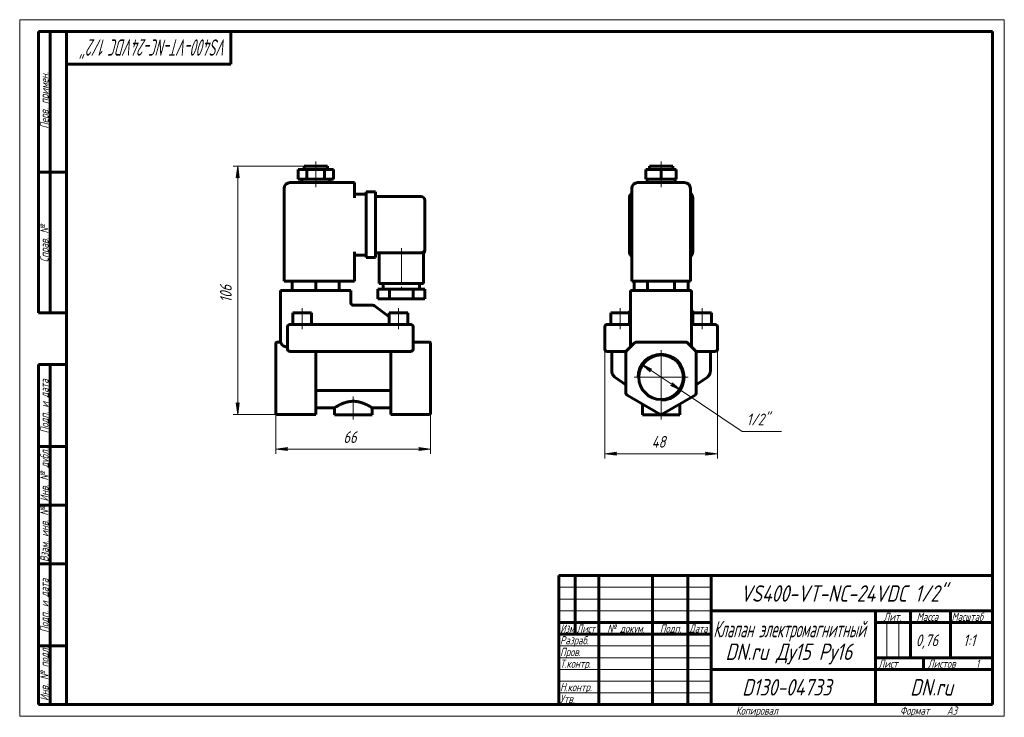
# Model space of a CAD drawing. Header units: millimetres. Extents: x 0 to 420, y 0 to 297.
import ezdxf

# ---------------------------------------------------------------- set-up
doc = ezdxf.new("R2010")
doc.units = ezdxf.units.MM
for name, pattern in [('K5LT_AXLED', [19.5, 15, -1.5, 1.5, -1.5]), ('K5LT_BASIC', [0]), ('K5LT_THIN', [0])]:
    doc.linetypes.add(name, pattern=pattern)
doc.layers.add('Системный слой', color=7, linetype='Continuous')
doc.layers.add('Системный слой (1)', color=251, linetype='Continuous', true_color=0x6c6c6c)
doc.styles.add('KDIMTEXTSTYLE', font='GOST_AU.SHX', dxfattribs={"width": 0.96, "oblique": 15, "height": 5})
doc.styles.add('KTEXTSTYLE', font='GOST_AU.SHX', dxfattribs={"width": 0.96, "height": 5})
doc.dimstyles.new('KDIMSTYLE (1.00)', dxfattribs={"dimtxt": 5, "dimasz": 1, "dimexe": 2, "dimexo": 0, "dimgap": 1, "dimtad": 1, "dimtxsty": 'KDIMTEXTSTYLE', "dimsah": 1, "dimcen": 0, "dimdle": 1, "dimadec": 0, "dimazin": 0, "dimtfac": 0.667, "dimtmove": 0, "dimatfit": 3, "dimfxl": 1, "dimtvp": 1, "dimtolj": 1, "dimtzin": 0, "dimarcsym": 0})

# ---------------------------------------------------------------- blocks, each defined once
blk = doc.blocks.new('U0')
at = {"layer": 'Системный слой (1)', "color": 150, "linetype": 'K5LT_BASIC', "lineweight": 60, "true_color": 0x0080ff}
for p, q in [((286.6, 173.33), (286.6, 173.35)), ((286.64, 173.08), (286.6, 173.33)), ((286.68, 172.98), (286.64, 173.08)), ((286.7, 172.94), (286.68, 172.98)), ((286.71, 172.92), (286.7, 172.94)), ((286.71, 172.91), (286.71, 172.92)), ((286.72, 172.91), (286.71, 172.91)), ((286.72, 172.9), (286.72, 172.91)), ((286.72, 172.89), (286.72, 172.9)), ((286.72, 172.9), (286.72, 172.9)), ((286.72, 172.9), (286.72, 172.9)), ((286.72, 172.9), (286.72, 172.9)), ((286.72, 172.9), (286.72, 172.9)), ((286.72, 172.9), (286.72, 172.9)), ((286.72, 172.9), (286.72, 172.9)), ((286.72, 172.9), (286.72, 172.9)), ((286.72, 172.9), (286.72, 172.9)), ((286.72, 172.9), (286.72, 172.9)), ((286.72, 172.9), (286.72, 172.9)), ((286.72, 172.9), (286.72, 172.9)), ((286.72, 172.9), (286.72, 172.9)), ((286.77, 172.83), (286.72, 172.89))]:
    blk.add_line(p, q, dxfattribs=at)
blk = doc.blocks.new('U1')
at = {"layer": 'Системный слой (1)', "color": 150, "linetype": 'K5LT_BASIC', "lineweight": 60, "true_color": 0x0080ff}
for p, q in [((258.6, 155.52), (258.6, 155.45)), ((258.6, 155.28), (258.6, 155.15))]:
    blk.add_line(p, q, dxfattribs=at)
blk = doc.blocks.new('U2')
at = {"layer": 'Системный слой (1)', "color": 150, "linetype": 'K5LT_BASIC', "lineweight": 60, "true_color": 0x0080ff}
for p, q in [((260.43, 172.83), (260.48, 172.89)), ((260.48, 172.89), (260.49, 172.9)), ((260.49, 172.91), (260.5, 172.92)), ((260.49, 172.9), (260.49, 172.91)), ((260.49, 172.91), (260.49, 172.91)), ((260.49, 172.9), (260.49, 172.9)), ((260.49, 172.9), (260.49, 172.9)), ((260.49, 172.9), (260.49, 172.9)), ((260.49, 172.9), (260.49, 172.9)), ((260.49, 172.9), (260.49, 172.9)), ((260.49, 172.9), (260.49, 172.9)), ((260.49, 172.9), (260.49, 172.9)), ((260.49, 172.9), (260.49, 172.9)), ((260.49, 172.9), (260.49, 172.9)), ((260.49, 172.9), (260.49, 172.9)), ((260.49, 172.9), (260.49, 172.9)), ((260.49, 172.9), (260.49, 172.9)), ((260.5, 172.92), (260.51, 172.94)), ((260.51, 172.94), (260.53, 172.98)), ((260.53, 172.98), (260.56, 173.08)), ((260.56, 173.08), (260.6, 173.33)), ((260.6, 173.33), (260.6, 173.35))]:
    blk.add_line(p, q, dxfattribs=at)
blk = doc.blocks.new('U3')
at = {"layer": 'Системный слой (1)', "color": 150, "linetype": 'K5LT_BASIC', "lineweight": 60, "true_color": 0x0080ff}
for p, q in [((288.6, 155.52), (288.6, 155.45)), ((288.6, 155.28), (288.6, 155.15))]:
    blk.add_line(p, q, dxfattribs=at)
blk = doc.blocks.new('U4')
at = {"layer": 'Системный слой (1)', "color": 150, "linetype": 'K5LT_BASIC', "lineweight": 60, "true_color": 0x0080ff}
for p, q in [((286.6, 181.57), (286.6, 173.35)), ((286.6, 173.35), (286.6, 157.57))]:
    blk.add_line(p, q, dxfattribs=at)
blk = doc.blocks.new('U5')
at = {"layer": 'Системный слой (1)', "color": 30, "linetype": 'K5LT_AXLED', "lineweight": 18, "true_color": 0xff8000}
for q in [(273.6, 156.07), (262.1, 144.57), (285.1, 144.57), (273.6, 133.07)]:
    blk.add_line((273.6, 144.57), q, dxfattribs=at)
blk = doc.blocks.new('D0')
at = {"layer": 'Системный слой (1)'}
for points in [[(249.6, 111.96), (254.6, 112.61), (254.1, 111.96), (254.6, 111.3)], [(292.6, 111.3), (297.6, 111.96), (292.6, 112.61), (293.1, 111.96)]]:
    blk.add_hatch(color=7, dxfattribs=at).paths.add_polyline_path(points)
at = {"layer": 'Системный слой (1)', "color": 7, "linetype": 'K5LT_THIN', "lineweight": 18}
for p, q in [((249.6, 161.32), (249.6, 109.96)), ((297.6, 161.32), (297.6, 109.96)), ((249.6, 111.96), (254.6, 112.61)), ((254.6, 111.3), (249.6, 111.96)), ((254.6, 112.61), (254.1, 111.96)), ((254.1, 111.96), (254.6, 111.3)), ((293.1, 111.96), (292.6, 112.61)), ((292.6, 112.61), (297.6, 111.96)), ((297.6, 111.96), (292.6, 111.3)), ((292.6, 111.3), (293.1, 111.96))]:
    blk.add_line(p, q, dxfattribs=at)
blk.add_wipeout([(269.58, 112.96), (269.58, 120.34), (277.3, 120.34), (277.3, 112.96)]).dxf.layer = 'Системный слой (1)'
blk.add_line((249.6, 111.96), (297.6, 111.96), dxfattribs=at)
at = {"layer": 'Системный слой (1)', "color": 7, "insert": (269.58, 119.54), "char_height": 5, "attachment_point": 1, "style": 'KTEXTSTYLE'}
blk.add_mtext('\\H5.0;\\W1.000;\\Q15;\\Q15;\\W0.965;48', dxfattribs=at)
blk = doc.blocks.new('KDIMARROW_01')
at = {"layer": 'Системный слой'}
blk.add_hatch(color=0, dxfattribs=at).paths.add_polyline_path([(0, 0), (-5, 0.66), (-4.5, 0), (-5, -0.66)])
at = {"layer": 'Системный слой', "color": 0, "linetype": 'K5LT_THIN', "lineweight": 18}
for p, q in [((-4.5, 0), (-5, 0.66)), ((-5, 0.66), (0, 0)), ((0, 0), (-5, -0.66)), ((-5, -0.66), (-4.5, 0))]:
    blk.add_line(p, q, dxfattribs=at)
at = {"layer": 'Системный слой (1)', "color": 0, "linetype": 'K5LT_THIN', "lineweight": 18}
blk.add_line((109.29, 144.57), (108.29, 144.57), dxfattribs=at)
blk = doc.blocks.new('D1')
at = {"layer": 'Системный слой (1)'}
for points in [[(269.61, 148.03), (265.08, 150.26), (268.87, 146.93), (268.83, 147.76)], [(282.12, 138.87), (278.33, 142.2), (278.38, 141.37), (277.6, 141.1)]]:
    blk.add_hatch(color=7, dxfattribs=at).paths.add_polyline_path(points)
at = {"layer": 'Системный слой (1)', "color": 7, "linetype": 'K5LT_THIN', "lineweight": 18}
for p, q in [((265.08, 150.26), (269.61, 148.03)), ((268.87, 146.93), (265.08, 150.26)), ((265.08, 150.26), (282.12, 138.87)), ((269.61, 148.03), (268.83, 147.76)), ((268.83, 147.76), (268.87, 146.93)), ((277.6, 141.1), (278.38, 141.37)), ((282.12, 138.87), (277.6, 141.1)), ((278.38, 141.37), (278.33, 142.2)), ((278.33, 142.2), (282.12, 138.87))]:
    blk.add_line(p, q, dxfattribs=at)
blk.add_wipeout([(310.12, 122.49), (310.12, 129.87), (322.41, 129.87), (322.41, 122.49)]).dxf.layer = 'Системный слой (1)'
for p, q in [((282.12, 138.87), (308.12, 121.49)), ((308.12, 121.49), (324.92, 121.49))]:
    blk.add_line(p, q, dxfattribs=at)
at = {"layer": 'Системный слой (1)', "color": 7, "insert": (310.12, 129.08), "char_height": 5, "attachment_point": 1, "style": 'KTEXTSTYLE'}
blk.add_mtext('\\H5.0;\\W1.000;\\Q15;\\Q15;\\W0.965;1/2"', dxfattribs=at)
blk = doc.blocks.new('U6')
at = {"layer": 'Системный слой (1)', "color": 150, "linetype": 'K5LT_BASIC', "lineweight": 60, "true_color": 0x0080ff}
for p, q in [((126.29, 131.57), (134.29, 131.57)), ((150.29, 131.57), (158.29, 131.57))]:
    blk.add_line(p, q, dxfattribs=at)
blk = doc.blocks.new('U7')
at = {"layer": 'Системный слой (1)', "color": 150, "linetype": 'K5LT_BASIC', "lineweight": 60, "true_color": 0x0080ff}
for p, q in [((172.79, 199.07), (172.79, 199.07)), ((172.79, 199.07), (172.79, 198.68)), ((172.79, 198.68), (172.79, 198.68)), ((172.79, 198.68), (172.79, 198.68))]:
    blk.add_line(p, q, dxfattribs=at)
blk = doc.blocks.new('D2')
at = {"layer": 'Системный слой (1)'}
for points in [[(109.29, 113.96), (114.29, 114.61), (113.79, 113.96), (114.29, 113.3)], [(175.29, 113.96), (170.29, 114.61), (170.79, 113.96), (170.29, 113.3)]]:
    blk.add_hatch(color=7, dxfattribs=at).paths.add_polyline_path(points)
at = {"layer": 'Системный слой (1)', "color": 7, "linetype": 'K5LT_THIN', "lineweight": 18}
for p, q in [((109.29, 129.29), (109.29, 111.96)), ((175.29, 129.29), (175.29, 111.96)), ((109.29, 113.96), (114.29, 114.61)), ((114.29, 113.3), (109.29, 113.96)), ((114.29, 114.61), (113.79, 113.96)), ((113.79, 113.96), (114.29, 113.3)), ((170.79, 113.96), (170.29, 114.61)), ((170.29, 114.61), (175.29, 113.96)), ((175.29, 113.96), (170.29, 113.3)), ((170.29, 113.3), (170.79, 113.96))]:
    blk.add_line(p, q, dxfattribs=at)
blk.add_wipeout([(138.08, 114.96), (138.08, 122.34), (146.17, 122.34), (146.17, 114.96)]).dxf.layer = 'Системный слой (1)'
blk.add_line((109.29, 113.96), (175.29, 113.96), dxfattribs=at)
at = {"layer": 'Системный слой (1)', "color": 7, "insert": (138.08, 121.54), "char_height": 5, "attachment_point": 1, "style": 'KTEXTSTYLE'}
blk.add_mtext('\\H5.0;\\W1.000;\\Q15;\\Q15;\\W0.965;66', dxfattribs=at)
blk = doc.blocks.new('D3')
at = {"layer": 'Системный слой (1)'}
for points in [[(93.69, 229.57), (93.03, 234.57), (92.37, 229.57), (93.03, 230.07)], [(93.03, 128.72), (93.69, 133.72), (93.03, 133.22), (92.37, 133.72)]]:
    blk.add_hatch(color=7, dxfattribs=at).paths.add_polyline_path(points)
at = {"layer": 'Системный слой (1)', "color": 7, "linetype": 'K5LT_THIN', "lineweight": 18}
for p, q in [((121.29, 234.57), (91.03, 234.57)), ((92.37, 229.57), (93.03, 234.57)), ((93.03, 234.57), (93.69, 229.57)), ((93.03, 230.07), (92.37, 229.57)), ((93.69, 229.57), (93.03, 230.07)), ((93.03, 128.72), (92.37, 133.72)), ((92.37, 133.72), (93.03, 133.22)), ((93.03, 133.22), (93.69, 133.72)), ((93.69, 133.72), (93.03, 128.72)), ((118.04, 128.72), (91.03, 128.72))]:
    blk.add_line(p, q, dxfattribs=at)
blk.add_wipeout([(92.03, 176.43), (84.65, 176.43), (84.65, 186.44), (92.03, 186.44)]).dxf.layer = 'Системный слой (1)'
blk.add_line((93.03, 234.57), (93.03, 128.72), dxfattribs=at)
at = {"layer": 'Системный слой (1)', "color": 7, "insert": (85.45, 176.43), "char_height": 5, "attachment_point": 1, "rotation": 90, "style": 'KTEXTSTYLE'}
blk.add_mtext('\\H5.0;\\W1.000;\\Q15;\\Q15;\\W0.965;106', dxfattribs=at)
blk = doc.blocks.new('U8')
at = {"color": 7, "linetype": 'K5LT_THIN', "lineweight": 18}
for p, q in [((0, 0), (0, 297)), ((0, 297), (420, 297)), ((420, 297), (420, 0)), ((230, 55), (295, 55)), ((230, 50), (295, 50)), ((230, 45), (295, 45)), ((369.96, 25), (369.96, 40)), ((374.98, 25), (374.98, 40)), ((230, 30), (295, 30)), ((230, 25), (295, 25)), ((230, 20), (295, 20)), ((230, 15), (295, 15)), ((230, 10), (295, 10)), ((420, 0), (0, 0))]:
    blk.add_line(p, q, dxfattribs=at)
at = {"color": 150, "linetype": 'K5LT_BASIC', "lineweight": 60, "true_color": 0x0080ff}
for p, q in [((8, 172), (8, 292)), ((20, 292), (8, 292)), ((13, 172), (13, 292)), ((20, 5), (20, 292)), ((20, 292), (415, 292)), ((90, 292), (90, 278)), ((415, 292), (415, 5)), ((90, 278), (20, 278)), ((20, 232), (8, 232)), ((20, 172), (8, 172)), ((8, 5), (8, 150)), ((20, 150), (8, 150)), ((13, 5), (13, 150)), ((20, 115), (8, 115)), ((20, 90), (8, 90)), ((20, 65), (8, 65)), ((230, 60), (415, 60)), ((230, 5), (230, 60)), ((237, 35), (237, 60)), ((247, 5), (247, 60)), ((270, 5), (270, 60)), ((285, 5), (285, 60)), ((295, 5), (295, 60)), ((295, 45), (415, 45)), ((365, 5), (365, 45)), ((380, 25), (380, 45)), ((397, 25), (397, 45)), ((230, 40), (295, 40)), ((365, 40), (380, 40)), ((380, 40), (415, 40)), ((230, 35), (295, 35)), ((20, 30), (8, 30)), ((365, 25), (415, 25)), ((385.57, 20), (385.57, 25)), ((295, 20), (365, 20)), ((365, 20), (415, 20)), ((20, 5), (8, 5)), ((415, 5), (20, 5))]:
    blk.add_line(p, q, dxfattribs=at)
at = {"color": 7, "attachment_point": 1, "style": 'KTEXTSTYLE'}
for s, insert, char_height, rotation in [('\\H5.0;\\W1.000;\\Q15;\\Q15;\\W0.672;\\H7.00;VS400-VT-NC-24VDC 1/2"', (88.61, 281.64), 7, 180), ('\\H5.0;\\W1.000;\\Q15;\\Q15;\\W0.965;\\H3.50;Перв. примен.', (8.82, 250.52), 3.5, 90), ('\\H5.0;\\W1.000;\\Q15;\\Q15;\\W0.965;\\H3.50;Справ. №', (8.82, 193.63), 3.5, 90), ('\\H5.0;\\W1.000;\\Q15;\\Q15;\\W0.965;\\H3.50;Подп. и дата', (8.82, 120.66), 3.5, 90), ('\\H5.0;\\W1.000;\\Q15;\\Q15;\\W0.965;\\H3.50;Инв. № дубл.', (8.82, 91.57), 3.5, 90), ('\\H5.0;\\W1.000;\\Q15;\\Q15;\\W0.965;\\H3.50;Взам. инв. №', (8.82, 65.8), 3.5, 90), ('\\H5.0;\\W1.000;\\Q15;\\Q15;\\W0.965;\\H3.50;Подп. и дата', (8.82, 35.66), 3.5, 90), ('\\H5.0;\\W1.000;\\Q15;\\Q15;\\W0.965;\\H3.50;Инв. № подл.', (8.82, 6.57), 3.5, 90)]:
    blk.add_mtext(s, dxfattribs=dict(at, insert=insert, char_height=char_height, rotation=rotation))
for s, insert, char_height in [('\\H5.0;\\W1.000;\\Q15;\\Q15;\\W0.965;\\H7.00;VS400-VT-NC-24VDC 1/2"', (307.42, 55.86), 7), ('\\H5.0;\\W1.000;\\Q15;\\Q15;\\W0.965;\\H3.50;Лит.', (368.47, 44.18), 3.5), ('\\H5.0;\\W1.000;\\Q15;\\Q15;\\W0.965;\\H3.50;Масса', (382.58, 44.18), 3.5), ('\\H5.0;\\W1.000;\\Q15;\\Q15;\\W0.930;\\H3.50;Масштаб', (397.52, 44.18), 3.5), ('\\H5.0;\\W1.000;\\Q15;\\Q15;\\W0.784;\\H3.50;Изм.', (230.62, 39.18), 3.5), ('\\H5.0;\\W1.000;\\Q15;\\Q15;\\W0.799;\\H3.50;Лист', (237.61, 39.18), 3.5), ('\\H5.0;\\W1.000;\\Q15;\\Q15;\\W0.965;\\H3.50;№ докум.', (250.63, 39.18), 3.5), ('\\H5.0;\\W1.000;\\Q15;\\Q15;\\W0.965;\\H3.50;Подп.', (273.1, 39.18), 3.5), ('\\H5.0;\\W1.000;\\Q15;\\Q15;\\W0.799;\\H3.50;Дата', (285.61, 39.18), 3.5), ('\\H5.0;\\W1.000;\\Q15;\\Q15;\\W0.672;\\H7.00;Клапан электромагнитный', (295.88, 40.69), 7), ('\\H5.0;\\W1.000;\\Q15;\\Q15;\\W0.965;\\H3.50;Разраб.', (230.5, 34.18), 3.5), ('\\H5.0;\\W1.000;\\Q15;\\Q15;\\W0.965;0,76', (382.23, 34.9), 5), ('\\H5.0;\\W1.000;\\Q15;\\Q15;\\W0.965;{\\c16711680;1:1}', (402.44, 34.9), 5), ('\\H5.0;\\W1.000;\\Q15;\\Q15;\\W0.965;\\H7.00;DN.ru Ду15 Ру16', (301.04, 31.02), 7), ('\\H5.0;\\W1.000;\\Q15;\\Q15;\\W0.965;\\H3.50;Пров.', (230.5, 29.18), 3.5), ('\\H5.0;\\W1.000;\\Q15;\\Q15;\\W0.965;\\H3.50;Т.контр.', (230.5, 24.18), 3.5), ('\\H5.0;\\W1.000;\\Q15;\\Q15;\\W0.965;\\H3.50;Лист', (366.32, 24.18), 3.5), ('\\H5.0;\\W1.000;\\Q15;\\Q15;\\W0.965;\\H3.50;Листов', (387.36, 24.18), 3.5), ('\\H5.0;\\W1.000;\\Q15;\\Q15;\\W0.965;\\H3.50;1', (407.91, 24.18), 3.5), ('\\H5.0;\\W1.000;\\Q15;\\Q15;\\W0.965;\\H3.50;Н.контр.', (230.5, 14.18), 3.5), ('\\H5.0;\\W1.000;\\Q15;\\Q15;\\W0.965;\\H7.00;D130-04733', (308.17, 15.86), 7), ('\\H5.0;\\W1.000;\\Q15;\\Q15;\\W0.965;\\H7.00;DN.ru', (379.84, 15.86), 7), ('\\H5.0;\\W1.000;\\Q15;\\Q15;\\W0.965;\\H3.50;Утв.', (230.5, 9.18), 3.5), ('\\H5.0;\\W1.000;\\Q15;\\Q15;\\W0.965;\\H3.50;Копировал', (305.5, 4.18), 3.5), ('\\H5.0;\\W1.000;\\Q15;\\Q15;\\W0.965;\\H3.50;Формат', (375.5, 4.18), 3.5), ('\\H5.0;\\W1.000;\\Q15;\\Q15;\\W0.965;\\H3.50;A3', (395.5, 4.18), 3.5)]:
    blk.add_mtext(s, dxfattribs=dict(at, insert=insert, char_height=char_height))

msp = doc.modelspace()

# ---------------------------------------------------------------- linework, layer by layer
at = {"layer": 'Системный слой (1)', "color": 30, "linetype": 'K5LT_AXLED', "lineweight": 18, "true_color": 0xff8000}
for p, q in [((126.294, 231.065), (126.294, 236.565)), ((273.603, 231.065), (273.603, 236.565)), ((126.294, 225.565), (126.294, 231.065)), ((273.603, 225.565), (273.603, 231.065)), ((162.794, 199.565), (162.794, 180.065)), ((120.544, 165.065), (120.544, 174.065)), ((161.544, 165.065), (161.544, 174.065)), ((256.103, 165.065), (256.103, 174.065)), ((291.103, 165.065), (291.103, 174.065)), ((142.294, 136.318), (142.294, 126.565)), ((273.603, 126.565), (273.603, 136.318))]:
    msp.add_line(p, q, dxfattribs=at)
at = {"layer": 'Системный слой (1)', "color": 150, "linetype": 'K5LT_BASIC', "lineweight": 60, "true_color": 0x0080ff}
for p, q in [((118.794, 229.065), (118.794, 233.065)), ((118.794, 233.065), (122.544, 233.065)), ((121.294, 234.565), (131.294, 234.565)), ((121.294, 233.065), (121.294, 234.565)), ((122.544, 233.065), (130.044, 233.065)), ((122.544, 229.065), (122.544, 233.065)), ((130.044, 233.065), (133.794, 233.065)), ((130.044, 229.065), (130.044, 233.065)), ((131.294, 233.065), (131.294, 234.565)), ((133.794, 229.065), (133.794, 233.065)), ((267.108, 233.065), (273.603, 233.065)), ((267.108, 229.065), (267.108, 233.065)), ((268.603, 234.565), (278.603, 234.565)), ((268.603, 233.065), (268.603, 234.565)), ((273.603, 229.065), (273.603, 233.065)), ((273.603, 233.065), (280.098, 233.065)), ((278.603, 233.065), (278.603, 234.565)), ((280.098, 229.065), (280.098, 233.065)), ((142.794, 227.565), (115.294, 227.565)), ((118.794, 229.065), (122.544, 229.065)), ((120.294, 227.565), (120.294, 229.065)), ((122.544, 229.065), (130.044, 229.065)), ((130.044, 229.065), (133.794, 229.065)), ((132.294, 227.565), (132.294, 229.065)), ((142.794, 227.565), (142.794, 225.065)), ((283.603, 227.565), (263.603, 227.565)), ((267.108, 229.065), (273.603, 229.065)), ((267.603, 227.565), (267.603, 229.065)), ((273.603, 229.065), (280.098, 229.065)), ((279.603, 227.565), (279.603, 229.065)), ((112.794, 185.565), (112.794, 225.065)), ((142.794, 221.065), (142.794, 225.065)), ((147.794, 221.065), (147.794, 223.565)), ((147.794, 223.565), (151.794, 223.565)), ((151.794, 223.565), (151.794, 221.065)), ((261.103, 185.565), (261.103, 225.065)), ((286.103, 185.565), (286.103, 225.065)), ((142.794, 222.565), (147.794, 222.565)), ((147.794, 221.065), (147.794, 198.065)), ((151.794, 221.565), (171.294, 221.565)), ((151.794, 221.065), (151.794, 198.065)), ((172.794, 220.065), (172.794, 199.065)), ((260.103, 198.065), (260.103, 221.065)), ((287.103, 221.065), (287.103, 198.065)), ((142.794, 185.565), (142.794, 198.065)), ((147.794, 195.565), (147.794, 198.065)), ((151.794, 198.065), (151.794, 195.565)), ((151.794, 197.565), (171.294, 197.565)), ((153.294, 197.565), (153.294, 184.565)), ((171.294, 197.565), (172.294, 197.565)), ((172.294, 197.565), (172.294, 184.565)), ((172.794, 199.065), (172.794, 198.683)), ((172.794, 198.807), (172.794, 198.822)), ((172.794, 198.683), (172.794, 198.683)), ((172.794, 198.683), (172.794, 198.683)), ((142.794, 196.565), (147.794, 196.565)), ((147.794, 195.565), (151.794, 195.565)), ((115.294, 185.565), (112.794, 185.565)), ((115.294, 185.565), (142.794, 185.565)), ((116.294, 185.565), (116.294, 181.565)), ((126.294, 185.565), (126.294, 181.565)), ((136.294, 185.565), (136.294, 181.565)), ((263.603, 185.565), (261.103, 185.565)), ((262.056, 185.565), (262.056, 181.565)), ((263.603, 185.565), (283.603, 185.565)), ((267.829, 185.565), (267.829, 181.565)), ((279.376, 185.565), (279.376, 181.565)), ((286.103, 185.565), (283.603, 185.565)), ((285.15, 185.565), (285.15, 181.565)), ((111.294, 181.565), (111.294, 159.565)), ((111.294, 181.565), (113.794, 181.565)), ((138.794, 181.565), (113.794, 181.565)), ((138.794, 181.565), (141.294, 181.565)), ((141.294, 181.565), (141.294, 176.055)), ((152.794, 182.065), (152.794, 178.065)), ((157.794, 182.065), (152.794, 182.065)), ((172.294, 184.565), (153.294, 184.565)), ((155.044, 184.565), (155.044, 182.065)), ((167.794, 182.065), (157.794, 182.065)), ((157.794, 182.065), (157.794, 178.065)), ((167.794, 182.065), (167.794, 178.065)), ((172.794, 182.065), (167.794, 182.065)), ((170.544, 184.565), (170.544, 182.065)), ((172.794, 182.065), (172.794, 178.065)), ((260.603, 181.565), (263.103, 181.565)), ((260.603, 181.565), (260.603, 157.565)), ((284.103, 181.565), (263.103, 181.565)), ((284.103, 181.565), (286.603, 181.565)), ((157.794, 178.065), (152.794, 178.065)), ((167.794, 178.065), (157.794, 178.065)), ((172.794, 178.065), (167.794, 178.065)), ((141.294, 176.21), (141.294, 176.055)), ((141.294, 176.055), (141.294, 176.055)), ((141.294, 176.055), (141.294, 176.055)), ((142.294, 175.275), (142.294, 175.275)), ((150.706, 175.275), (142.294, 175.275)), ((151.312, 175.071), (157.544, 170.325)), ((260.487, 172.902), (259.388, 172.065)), ((286.719, 172.902), (287.817, 172.065)), ((116.544, 172.065), (124.544, 172.065)), ((116.544, 167.065), (116.544, 172.065)), ((124.544, 167.065), (124.544, 172.065)), ((157.544, 167.065), (157.544, 172.065)), ((157.544, 172.065), (165.544, 172.065)), ((165.544, 167.065), (165.544, 172.065)), ((252.103, 172.065), (260.103, 172.065)), ((252.103, 167.065), (252.103, 172.065)), ((260.103, 167.065), (260.103, 172.065)), ((287.103, 172.065), (295.103, 172.065)), ((287.103, 167.065), (287.103, 172.065)), ((295.103, 167.065), (295.103, 172.065)), ((114.294, 166.065), (114.294, 156.565)), ((115.294, 167.065), (117.294, 167.065)), ((164.794, 167.065), (117.294, 167.065)), ((164.794, 167.065), (166.794, 167.065)), ((167.794, 156.565), (167.794, 166.065)), ((249.603, 166.065), (249.603, 156.565)), ((250.603, 167.065), (252.603, 167.065)), ((252.603, 167.065), (260.603, 167.065)), ((286.603, 167.065), (294.603, 167.065)), ((294.603, 167.065), (296.603, 167.065)), ((297.603, 166.065), (297.603, 156.565)), ((109.294, 158.919), (109.294, 159.065)), ((109.294, 155.505), (109.294, 158.919)), ((109.294, 155.151), (109.294, 155.505)), ((111.295, 159.565), (109.794, 159.565)), ((113.794, 157.565), (114.294, 157.565)), ((117.294, 155.565), (115.294, 155.565)), ((117.294, 155.565), (164.794, 155.565)), ((126.294, 137.803), (126.294, 155.565)), ((158.294, 137.803), (158.294, 155.565)), ((166.794, 155.565), (164.794, 155.565)), ((167.794, 159.565), (174.794, 159.565)), ((175.294, 159.065), (175.294, 158.919)), ((175.294, 155.505), (175.294, 158.919)), ((175.294, 155.505), (175.294, 155.151)), ((252.603, 155.565), (250.603, 155.565)), ((252.603, 155.565), (252.603, 147.09)), ((252.603, 155.565), (258.603, 155.565)), ((258.603, 155.565), (258.892, 155.855)), ((258.603, 155.565), (258.603, 155.151)), ((262.31, 159.272), (258.896, 155.858)), ((284.189, 159.565), (263.017, 159.565)), ((288.31, 155.858), (284.896, 159.272)), ((288.603, 155.565), (288.313, 155.855)), ((288.603, 155.565), (288.603, 155.565)), ((288.603, 155.565), (288.603, 155.151)), ((288.603, 155.565), (294.603, 155.565)), ((294.603, 155.565), (294.603, 147.09)), ((296.603, 155.565), (294.603, 155.565)), ((109.294, 137.803), (109.294, 155.151)), ((175.294, 137.803), (175.294, 155.151)), ((258.603, 155.151), (258.603, 137.803)), ((288.603, 137.803), (288.603, 155.151)), ((258.603, 141.265), (253.861, 144.647)), ((293.345, 144.647), (288.603, 141.265)), ((127.305, 138.917), (157.282, 138.917)), ((109.294, 137.37), (109.294, 137.803)), ((109.294, 129.287), (109.294, 137.37)), ((126.294, 137.803), (126.294, 136.937)), ((126.294, 128.854), (126.294, 136.937)), ((158.294, 136.937), (158.294, 137.803)), ((158.294, 128.854), (158.294, 136.937)), ((175.294, 137.803), (175.294, 137.37)), ((175.294, 129.287), (175.294, 137.37)), ((259.103, 136.937), (273.103, 128.854)), ((274.103, 128.854), (288.103, 136.937)), ((134.294, 131.565), (134.294, 128.565)), ((150.294, 131.565), (150.294, 128.565)), ((265.603, 133.184), (265.603, 128.565)), ((281.603, 133.184), (281.603, 128.565)), ((109.294, 129.22), (109.294, 129.287)), ((109.794, 128.72), (126.294, 128.72)), ((126.294, 128.854), (126.294, 128.72)), ((150.294, 128.565), (134.294, 128.565)), ((158.294, 128.72), (158.294, 128.854)), ((158.294, 128.72), (174.794, 128.72)), ((175.294, 129.287), (175.294, 129.22)), ((281.603, 128.565), (265.603, 128.565))]:
    msp.add_line(p, q, dxfattribs=at)
msp.add_circle((273.603, 144.565), 9.5, dxfattribs=at)
for centre, radius, start, end in [((115.294, 225.065), 2.5, 90, 180), ((263.603, 225.065), 2.5, 90, 180), ((283.603, 225.065), 2.5, 0, 90), ((262.603, 221.065), 2.5, 126.8699, 180), ((284.603, 221.065), 2.5, 0, 53.1301), ((171.294, 220.065), 1.5, 0, 90), ((171.294, 199.065), 1.5, 270, 0), ((171.294, 199.065), 1.5, 270.44711, 0), ((171.294, 198.683), 1.5, 311.81031, 0), ((262.603, 198.065), 2.5, 180, 233.1301), ((284.603, 198.065), 2.5, 306.8699, 0), ((142.294, 176.275), 1, 180, 270), ((150.706, 174.275), 1, 52.70853, 90), ((115.294, 166.065), 1, 90, 180), ((166.794, 166.065), 1, 0, 90), ((250.603, 166.065), 1, 90, 180), ((296.603, 166.065), 1, 0, 90), ((109.794, 159.065), 0.5, 90, 180), ((115.294, 156.565), 1, 180, 270), ((166.794, 156.565), 1, 270, 0), ((174.794, 159.065), 0.5, 0, 90), ((250.603, 156.565), 1, 180, 270), ((259.603, 155.151), 1, 135, 180), ((263.017, 158.565), 1, 90, 135), ((284.189, 158.565), 1, 45, 90), ((287.603, 155.151), 1, 0, 45), ((296.603, 156.565), 1, 270, 0), ((259.603, 137.803), 1, 180, 240), ((287.603, 137.803), 1, 300, 0), ((109.794, 129.22), 0.5, 180, 270), ((174.794, 129.22), 0.5, 270, 0), ((273.603, 129.72), 1, 240, 300)]:
    msp.add_arc(centre, radius, start, end, dxfattribs=at)
at = {"layer": 'Системный слой (1)', "color": 7, "linetype": 'K5LT_THIN', "lineweight": 18}
msp.add_arc((273.603, 144.565), 10.247, 270, 180, dxfattribs=at)
at = {"layer": 'Системный слой (1)', "color": 150, "linetype": 'K5LT_BASIC', "lineweight": 60, "true_color": 0x0080ff}
for start_param, end_param in [(0.0004646, 0.0005387), (0, 0.0002688), (0.0002688, 0.0004646)]:
    msp.add_ellipse((142.294, 176.055), major_axis=(-1, 0), ratio=0.8913849, start_param=start_param, end_param=end_param, dxfattribs=at)
for points, knots in [([(172.794, 198.683), (172.794, 198.683), (172.794, 198.683), (172.794, 198.679), (172.794, 198.675), (172.793, 198.667), (172.793, 198.663), (172.793, 198.65), (172.793, 198.641), (172.792, 198.616), (172.791, 198.599), (172.788, 198.548), (172.784, 198.514), (172.771, 198.415), (172.758, 198.35), (172.722, 198.221), (172.7, 198.158), (172.648, 198.035), (172.618, 197.975), (172.549, 197.86), (172.511, 197.805), (172.428, 197.7), (172.384, 197.651), (172.329, 197.598), (172.322, 197.592), (172.314, 197.584), (172.313, 197.583), (172.306, 197.577), (172.3, 197.571), (172.294, 197.565)], [0.0015295, 0.0015295, 0.0015295, 0.0015295, 0.0061182, 0.0061182, 0.146493, 0.146493, 0.2975747, 0.2975747, 0.599738, 0.599738, 1.2040646, 1.2040646, 2.4127178, 2.4127178, 4.7757915, 4.7757915, 7.1589078, 7.1589078, 9.54946, 9.54946, 11.9358385, 11.9358385, 14.3022232, 14.3022232, 14.6500446, 14.6500446, 14.6901943, 14.6901943, 14.9968073, 14.9968073, 14.9968073, 14.9968073]), ([(172.794, 198.683), (172.794, 198.683), (172.794, 198.683), (172.794, 198.679), (172.794, 198.675), (172.793, 198.667), (172.793, 198.662), (172.793, 198.658), (172.793, 198.658), (172.793, 198.648), (172.793, 198.639), (172.792, 198.612), (172.791, 198.594), (172.787, 198.54), (172.783, 198.504), (172.769, 198.402), (172.755, 198.337), (172.718, 198.209), (172.696, 198.146), (172.642, 198.023), (172.611, 197.963), (172.542, 197.849), (172.503, 197.794), (172.419, 197.69), (172.374, 197.641), (172.323, 197.592), (172.319, 197.588), (172.311, 197.581), (172.307, 197.577), (172.303, 197.574)], [0.0042382, 0.0042382, 0.0042382, 0.0042382, 0.0127147, 0.0127147, 0.1526946, 0.1526946, 0.3017981, 0.3017981, 0.3138657, 0.3138657, 0.636208, 0.636208, 1.2808924, 1.2808924, 2.5702613, 2.5702613, 4.9372312, 4.9372312, 7.3230303, 7.3230303, 9.7140965, 9.7140965, 12.1012467, 12.1012467, 14.4681782, 14.4681782, 14.6506356, 14.6506356, 14.8464861, 14.8464861, 14.8464861, 14.8464861]), ([(172.794, 198.683), (172.794, 198.676), (172.794, 198.669), (172.793, 198.655), (172.793, 198.647), (172.793, 198.631), (172.792, 198.623), (172.792, 198.608), (172.791, 198.6), (172.79, 198.583), (172.79, 198.574), (172.789, 198.566)], [0, 0, 0, 0, 0.8773534, 0.8773534, 1.8773534, 1.8773534, 2.8773534, 2.8773534, 3.8773534, 3.8773534, 5, 5, 5, 5]), ([(172.794, 198.683), (172.794, 198.676), (172.794, 198.669), (172.793, 198.655), (172.793, 198.647), (172.793, 198.631), (172.792, 198.623), (172.792, 198.607), (172.791, 198.599), (172.79, 198.583), (172.79, 198.574), (172.789, 198.565)], [0, 0, 0, 0, 0.8742674, 0.8742674, 1.8742674, 1.8742674, 2.8742674, 2.8742674, 3.8742674, 3.8742674, 5, 5, 5, 5]), ([(141.294, 176.275), (141.294, 176.273), (141.294, 176.271), (141.294, 176.267), (141.294, 176.265), (141.294, 176.26), (141.294, 176.258), (141.294, 176.254), (141.294, 176.252), (141.294, 176.248), (141.294, 176.246), (141.294, 176.244)], [0, 0, 0, 0, 0.4, 0.4, 0.8, 0.8, 1.2, 1.2, 1.6, 1.6, 2, 2, 2, 2]), ([(142.294, 175.275), (142.248, 175.275), (142.202, 175.278), (142.111, 175.291), (142.066, 175.3), (141.976, 175.325), (141.933, 175.341), (141.847, 175.379), (141.805, 175.401), (141.726, 175.451), (141.687, 175.478), (141.615, 175.539), (141.58, 175.573), (141.516, 175.644), (141.487, 175.682), (141.434, 175.762), (141.41, 175.804), (141.37, 175.89), (141.352, 175.934), (141.333, 175.996), (141.328, 176.013), (141.321, 176.041), (141.319, 176.052), (141.316, 176.066), (141.315, 176.071), (141.311, 176.087), (141.309, 176.1), (141.302, 176.144), (141.298, 176.175), (141.295, 176.22), (141.294, 176.234), (141.294, 176.257), (141.294, 176.266), (141.294, 176.275)], [0, 0, 0, 0, 1.6624192, 1.6624192, 3.3349157, 3.3349157, 5.0249818, 5.0249818, 6.7270673, 6.7270673, 8.4343305, 8.4343305, 10.1659047, 10.1659047, 11.9074943, 11.9074943, 13.6438397, 13.6438397, 15.3628677, 15.3628677, 16.0056146, 16.0056146, 16.4033081, 16.4033081, 16.5598581, 16.5598581, 17.0217443, 17.0217443, 18.1702238, 18.1702238, 18.6626588, 18.6626588, 19, 19, 19, 19]), ([(111.423, 159.272), (111.421, 159.278), (111.417, 159.288), (111.412, 159.303), (111.407, 159.318), (111.402, 159.332), (111.397, 159.346), (111.392, 159.359), (111.387, 159.372), (111.382, 159.385), (111.377, 159.397), (111.372, 159.41), (111.366, 159.425), (111.358, 159.443), (111.35, 159.463), (111.342, 159.481), (111.334, 159.497), (111.327, 159.512), (111.319, 159.529), (111.31, 159.545), (111.303, 159.557), (111.298, 159.564), (111.296, 159.565), (111.295, 159.565)], [0, 0, 0, 0, 0.0292172, 0.0580562, 0.0866288, 0.1147828, 0.1427663, 0.1704726, 0.1980395, 0.2253545, 0.2525879, 0.2825013, 0.3151604, 0.3624693, 0.4216852, 0.4807683, 0.5279377, 0.5796443, 0.6515114, 0.7415329, 0.8313889, 0.916829, 1, 1, 1, 1]), ([(253.861, 144.647), (253.86, 144.648), (253.859, 144.648), (253.852, 144.653), (253.845, 144.658), (253.83, 144.669), (253.822, 144.675), (253.798, 144.693), (253.782, 144.705), (253.734, 144.743), (253.702, 144.768), (253.609, 144.846), (253.549, 144.901), (253.397, 145.052), (253.308, 145.152), (253.144, 145.365), (253.069, 145.477), (252.935, 145.711), (252.875, 145.833), (252.773, 146.084), (252.731, 146.213), (252.664, 146.474), (252.639, 146.606), (252.61, 146.85), (252.603, 146.961), (252.603, 147.078), (252.603, 147.084), (252.603, 147.09)], [0.0044965, 0.0044965, 0.0044965, 0.0044965, 0.017986, 0.017986, 0.178024, 0.178024, 0.3695374, 0.3695374, 0.7525644, 0.7525644, 1.5186183, 1.5186183, 3.050726, 3.050726, 5.5772136, 5.5772136, 8.1265174, 8.1265174, 10.6872087, 10.6872087, 13.2430992, 13.2430992, 15.7874058, 15.7874058, 17.8878391, 17.8878391, 17.9990735, 17.9990735, 17.9990735, 17.9990735]), ([(293.345, 144.647), (293.345, 144.648), (293.346, 144.648), (293.353, 144.653), (293.36, 144.658), (293.375, 144.669), (293.383, 144.675), (293.408, 144.693), (293.424, 144.705), (293.472, 144.743), (293.504, 144.768), (293.597, 144.846), (293.656, 144.901), (293.809, 145.052), (293.897, 145.152), (294.061, 145.365), (294.136, 145.477), (294.271, 145.711), (294.33, 145.833), (294.432, 146.084), (294.475, 146.213), (294.542, 146.474), (294.567, 146.606), (294.595, 146.85), (294.602, 146.961), (294.603, 147.078), (294.603, 147.084), (294.603, 147.09)], [0.0044965, 0.0044965, 0.0044965, 0.0044965, 0.017986, 0.017986, 0.178024, 0.178024, 0.3695374, 0.3695374, 0.7525644, 0.7525644, 1.5186183, 1.5186183, 3.050726, 3.050726, 5.5772136, 5.5772136, 8.1265174, 8.1265174, 10.6872087, 10.6872087, 13.2430992, 13.2430992, 15.7874058, 15.7874058, 17.8878391, 17.8878391, 17.9990735, 17.9990735, 17.9990735, 17.9990735]), ([(253.861, 144.647), (253.857, 144.649), (253.854, 144.652), (253.846, 144.657), (253.842, 144.661), (253.829, 144.67), (253.821, 144.676), (253.8, 144.692), (253.786, 144.702), (253.759, 144.723), (253.746, 144.733), (253.708, 144.763), (253.684, 144.783), (253.66, 144.803)], [0, 0, 0, 0, 0.3704807, 0.3704807, 0.9262016, 0.9262016, 1.8524033, 1.8524033, 3.4524033, 3.4524033, 5.0524033, 5.0524033, 8, 8, 8, 8]), ([(293.345, 144.647), (293.348, 144.649), (293.351, 144.652), (293.359, 144.657), (293.364, 144.661), (293.377, 144.67), (293.384, 144.676), (293.406, 144.692), (293.419, 144.702), (293.446, 144.723), (293.46, 144.733), (293.497, 144.763), (293.521, 144.783), (293.545, 144.803)], [0, 0, 0, 0, 0.3704798, 0.3704798, 0.9261996, 0.9261996, 1.8523992, 1.8523992, 3.4523992, 3.4523992, 5.0523992, 5.0523992, 8, 8, 8, 8]), ([(127.305, 138.917), (127.275, 138.917), (127.216, 138.918), (127.126, 138.924), (127.033, 138.935), (126.937, 138.952), (126.838, 138.976), (126.738, 139.008), (126.641, 139.046), (126.552, 139.089), (126.472, 139.134), (126.404, 139.179), (126.345, 139.222), (126.31, 139.251), (126.294, 139.265)], [0, 0, 0, 0, 0.0795486, 0.161083, 0.2446178, 0.3335514, 0.4257826, 0.5220428, 0.6187692, 0.7108051, 0.7973121, 0.8716541, 0.9392381, 1, 1, 1, 1]), ([(157.282, 138.917), (157.312, 138.917), (157.371, 138.918), (157.461, 138.924), (157.554, 138.935), (157.65, 138.952), (157.75, 138.976), (157.849, 139.008), (157.946, 139.046), (158.036, 139.089), (158.115, 139.134), (158.183, 139.179), (158.242, 139.222), (158.277, 139.251), (158.294, 139.265)], [0, 0, 0, 0, 0.0795486, 0.161083, 0.2446178, 0.3335514, 0.4257826, 0.5220428, 0.6187692, 0.7108051, 0.7973121, 0.8716541, 0.9392381, 1, 1, 1, 1]), ([(150.294, 131.565), (150.293, 131.565), (150.291, 131.567), (150.282, 131.573), (150.27, 131.58), (150.254, 131.589), (150.233, 131.602), (150.204, 131.62), (150.172, 131.64), (150.138, 131.66), (150.104, 131.681), (150.067, 131.703), (150.021, 131.731), (149.961, 131.767), (149.88, 131.816), (149.784, 131.872), (149.677, 131.936), (149.548, 132.01), (149.392, 132.1), (149.228, 132.193), (149.087, 132.271), (148.975, 132.333), (148.875, 132.387), (148.772, 132.442), (148.665, 132.499), (148.555, 132.557), (148.44, 132.616), (148.322, 132.677), (148.186, 132.745), (148.018, 132.828), (147.814, 132.926), (147.602, 133.025), (147.415, 133.11), (147.255, 133.18), (147.109, 133.243), (146.96, 133.306), (146.792, 133.375), (146.602, 133.45), (146.39, 133.53), (146.191, 133.603), (146.007, 133.667), (145.839, 133.723), (145.669, 133.777), (145.48, 133.835), (145.253, 133.9), (144.958, 133.979), (144.6, 134.064), (144.187, 134.148), (143.774, 134.215), (143.4, 134.261), (143.079, 134.29), (142.786, 134.308), (142.525, 134.317), (142.334, 134.319), (142.174, 134.318), (142.024, 134.315), (141.85, 134.309), (141.689, 134.301), (141.528, 134.29), (141.356, 134.276), (141.131, 134.254), (140.82, 134.215), (140.432, 134.153), (140.045, 134.076), (139.735, 134.005), (139.505, 133.946), (139.326, 133.898), (139.158, 133.85), (138.964, 133.791), (138.686, 133.703), (138.262, 133.557), (137.751, 133.36), (137.242, 133.143), (136.82, 132.95), (136.482, 132.786), (136.208, 132.648), (136.001, 132.541), (135.841, 132.456), (135.69, 132.375), (135.492, 132.267), (135.249, 132.131), (135.007, 131.992), (134.801, 131.872), (134.644, 131.778), (134.527, 131.708), (134.453, 131.663), (134.406, 131.634), (134.377, 131.616), (134.353, 131.602), (134.335, 131.591), (134.32, 131.581), (134.308, 131.574), (134.3, 131.569), (134.295, 131.566), (134.294, 131.565), (134.294, 131.565), (134.294, 131.565)], [0, 0, 0, 0, 0.00500088, 0.00901503, 0.01204864, 0.01508994, 0.01919026, 0.0233186, 0.02747781, 0.03063762, 0.03382466, 0.0370541, 0.04029855, 0.0446928, 0.05023279, 0.05620599, 0.06147732, 0.06758362, 0.07526858, 0.08261799, 0.08808252, 0.09164556, 0.09522268, 0.09883835, 0.10247883, 0.10615375, 0.10983908, 0.11355221, 0.11728265, 0.12229697, 0.12858336, 0.13487488, 0.13991167, 0.1436859, 0.1474591, 0.15123214, 0.15500643, 0.16005856, 0.16512377, 0.17020207, 0.17401133, 0.17781266, 0.18159248, 0.18535986, 0.19029727, 0.19637889, 0.20425595, 0.21269222, 0.22167416, 0.22903485, 0.23482896, 0.24048158, 0.24607593, 0.24999731, 0.25159941, 0.25533253, 0.2587053, 0.26171085, 0.26471053, 0.26805894, 0.27176281, 0.27797773, 0.28644239, 0.29504436, 0.3016277, 0.30577396, 0.30959433, 0.31311623, 0.3166668, 0.32238419, 0.33164316, 0.34575976, 0.35922941, 0.37064469, 0.38018463, 0.38854509, 0.39573032, 0.40023083, 0.40470817, 0.41160519, 0.42197815, 0.43363251, 0.44412644, 0.45396334, 0.46255349, 0.46989547, 0.47402679, 0.47772801, 0.48097321, 0.48419394, 0.48734533, 0.49045336, 0.4935004, 0.49652912, 0.49958475, 0.49999562, 0.49999562, 0.49999562, 0.49999562])]:
    msp.add_open_spline(points, degree=3, knots=knots, dxfattribs=at)
msp.add_rational_spline([(111.423, 159.272), (111.776, 158.216), (112.68, 157.565), (113.794, 157.565)], [1, 0.874352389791, 0.874352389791, 1], degree=3, dxfattribs=at)

# ---------------------------------------------------------------- block references
at = {"layer": 'Системный слой (1)'}
for name in ['U7', 'U4', 'U2', 'U0', 'U1', 'U5', 'U3', 'U6']:
    msp.add_blockref(name, (0, 0), dxfattribs=at)

# ---------------------------------------------------------------- next in the draw order: dimensions: what is measured, and where the dimension line sits
at = {"layer": 'Системный слой (1)', "color": 7}
for base, p1, p2, text, picture, middle in [((249.603, 111.955), (297.603, 161.315), (249.603, 161.315), '\\H5.0;\\W0.965;\\Q15;\\H5.0;\\W0.965;\\Q15;\\Q15;48', 'D0', (273.603, 111.955)), ((109.294, 113.955), (175.294, 129.287), (109.294, 129.287), '\\H5.0;\\W0.965;\\Q15;\\H5.0;\\W0.965;\\Q15;\\Q15;66', 'D2', (142.294, 113.955))]:
    dim = msp.add_linear_dim(base=base, p1=p1, p2=p2, text=text, dimstyle='KDIMSTYLE (1.00)', override={"dimexo": 0, "dimblk1": 'KDIMARROW_01', "dimblk2": 'KDIMARROW_01', "dimse1": 0, "dimse2": 0, "dimclrt": 7, "dimtolj": 1}, dxfattribs=at)
    dim.commit()
    dim.dimension.update_dxf_attribs({"geometry": picture, "text_midpoint": middle, "dimtype": 160})

# ---------------------------------------------------------------- next in the draw order: dimensions: what is measured, and where the dimension line sits
dim = msp.add_linear_dim(base=(93.033, 234.565), p1=(118.044, 128.72), p2=(121.294, 234.565), angle=90, text='\\H5.0;\\W0.965;\\Q15;\\H5.0;\\W0.965;\\Q15;\\Q15;106', dimstyle='KDIMSTYLE (1.00)', override={"dimexo": 0, "dimblk1": 'KDIMARROW_01', "dimblk2": 'KDIMARROW_01', "dimse1": 0, "dimse2": 0, "dimclrt": 7, "dimtolj": 1}, dxfattribs=at)
dim.commit()
dim.dimension.update_dxf_attribs({"geometry": 'D3', "text_midpoint": (93.033, 181.643), "dimtype": 160})
dim = msp.add_diameter_dim_2p(p1=(265.084, 150.26), p2=(282.121, 138.87), text='\\H5.0;\\W0.965;\\Q15;\\H5.0;\\W0.965;\\Q15;\\Q15;1/2"', dimstyle='KDIMSTYLE (1.00)', override={"dimtih": 1, "dimtoh": 1, "dimblk1": 'KDIMARROW_01', "dimblk2": 'KDIMARROW_01', "dimclrt": 7, "dimtmove": 1, "dimatfit": 2, "dimtolj": 1}, dxfattribs=at)
dim.commit()
dim.dimension.update_dxf_attribs({"geometry": 'D1', "text_midpoint": (310.119, 121.49), "dimtype": 163})

# ---------------------------------------------------------------- next in the draw order: block references
msp.add_blockref('U8', (0, 0))

doc.saveas('drawing.dxf')
